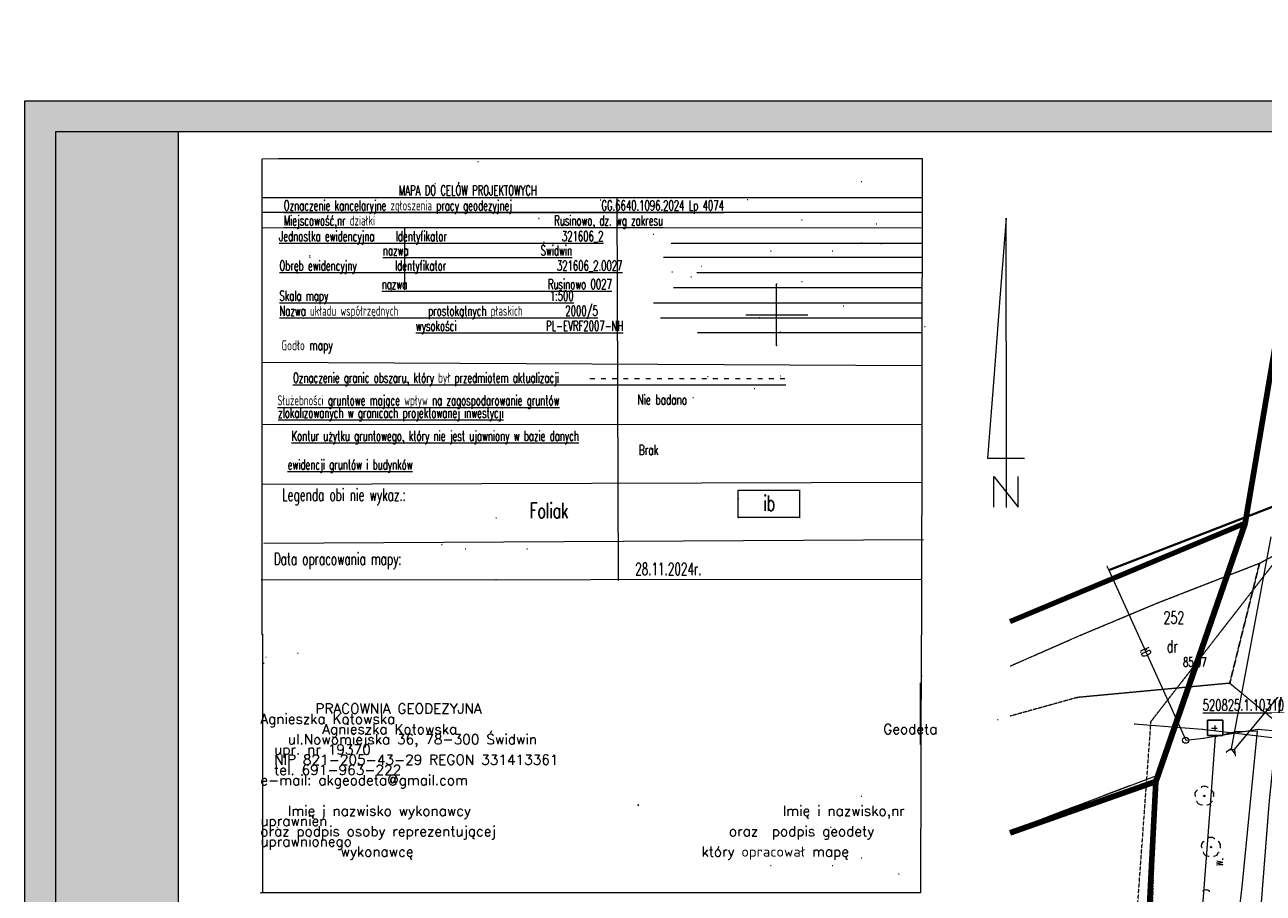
# Model space of a CAD drawing. Extents: x -280518 to 406552, y -27905 to 3675735.
# Tile 4 of 68: x -280518 to -179824, y 124940 to 195562. Entities that reach past the tile are written whole.
import ezdxf

# ---------------------------------------------------------------- set-up
doc = ezdxf.new("R2010")
doc.units = 0
doc.header["$MEASUREMENT"] = 0
for name, pattern in [('L_0_03', [1, 0.5, -0.5]), ('L_0_06', [2, 1.5, -0.5]), ('L_0_0C', [3, 2, -1]), ('Wipeout_Contour', [1000, 0, -1000])]:
    doc.linetypes.add(name, pattern=pattern)
for name, color, linetype, lineweight in [('0_Nr_Pióra__7', 7, 'Continuous', 13), ('121_Punkt_osnowy_szczegolowej_Atr103_Nr_Pióra__7', 7, 'Continuous', 13), ('131_Punkt_osnowy_pomiarowej_Nr_Pióra__7', 7, 'Continuous', 13), ('211_Nr_dzialki_Nr_Pióra__7', 7, 'Continuous', 13), ('ARCH MAPA RUSINOWO_Nr_Pióra__60', 230, 'Continuous', 211), ('ARCH TABELA_Nr_Pióra__21', 7, 'Continuous', 9), ('arch wypelnienia_Nr_Pióra__19', 255, 'Continuous', 13), ('arch wypelnienia_Nr_Pióra__21', 7, 'Continuous', 9), ('drzewo_lisciaste_Nr_Pióra__7', 7, 'Continuous', 13), ('foliak_dla_projektanta_Nr_Pióra__5', 7, 'Continuous', 13), ('inny_obiekt_zagospodarowania_terenu_Nr_Pióra__7', 7, 'Continuous', 13), ('jezdnia_Nr_Pióra__7', 7, 'Continuous', 13), ('KArta3_Nr_Pióra__7', 7, 'Continuous', 13), ('komora_podziemna_Nr_Pióra__7', 7, 'Continuous', 13), ('ogrodzenie_trwale_Nr_Pióra__7', 7, 'Continuous', 13), ('opios_Nr_Pióra__7', 7, 'Continuous', 13), ('opis_mapy_Nr_Pióra__7', 7, 'Continuous', 13), ('pikieta_sztuczna_Atr2_Nr_Pióra__7', 7, 'Continuous', 13), ('pikieta_sztuczna_Nr_Pióra__7', 7, 'Continuous', 13), ('przepust_Nr_Pióra__7', 7, 'Continuous', 13), ('przewod_elektroenergetyczny_sredniego_napiecia__linia____symbol_Nr_Pióra__1', 7, 'Continuous', 25), ('przewod_telekomunikacyjny_napowietrzny_Nr_Pióra__30', 134, 'Continuous', 35), ('przewod_telekomunikacyjny_podziemny_Atr1_Nr_Pióra__7', 7, 'Continuous', 13), ('przewod_telekomunikacyjny_podziemny_Nr_Pióra__7', 7, 'Continuous', 13), ('przewod_wodociagowy_Nr_Pióra__7', 7, 'Continuous', 13), ('row_melioracyjny__poligon__Atr17_Nr_Pióra__7', 7, 'Continuous', 13), ('row_melioracyjny__poligon__Nr_Pióra__7', 7, 'Continuous', 13), ('Szczegolowa_osnowa_geodezyjna_pozioma_Atr103_Nr_Pióra__7', 7, 'Continuous', 13), ('Szczegolowa_osnowa_geodezyjna_pozioma_Nr_Pióra__7', 7, 'Continuous', 13), ('Wstawianie_ramki_sekcyjnej_z_opisem_Nr_Pióra__7', 7, 'Continuous', 13), ('Zakres_Nr_Pióra__7', 7, 'Continuous', 13)]:
    doc.layers.add(name, color=color, linetype=linetype, lineweight=lineweight)
for name, color, linetype, lineweight, true_color in [('210_oznaczenie_konturu_uzytku_gruntowego_Nr_Pióra__3', 7, 'Continuous', 13, 0xff6600), ('211_numer_dzialki_ewidencyjnej_Nr_Pióra__96', 7, 'Continuous', 13, 0x00d59f), ('217_kontur_klasyfikacyjny_Nr_Pióra__3', 7, 'Continuous', 13, 0xff6600), ('218_kontur_uzytku_gruntowego_Nr_Pióra__3', 7, 'Continuous', 13, 0xff6600), ('219_dzialka_ewidencyjna_Nr_Pióra__96', 7, 'Continuous', 13, 0x00d59f)]:
    doc.layers.add(name, color=color, linetype=linetype, lineweight=lineweight, true_color=true_color)
doc.layers.add('Szczegolowa_osnowa_geodezyjna_pozioma', color=7, linetype='Continuous')
doc.styles.add('GENERATED_STYLE_9', font='Simplex.shx', dxfattribs={"bigfont": 'BIGFONT.SHX'})
doc.linetypes.add('L_0_15_SHX', pattern='A,0,[2,Rusinowo ZAGOSPODAROWANIE1.Shx,S=7.5,R=0,X=0,Y=0],-7.5,0', length=7.5)
doc.linetypes.add('L_0_B0_SHX', pattern='A,0,[3,Rusinowo ZAGOSPODAROWANIE1.Shx,S=15,R=0,X=0,Y=0],-15,0', length=15)

msp = doc.modelspace()

# ---------------------------------------------------------------- hatches: boundary and pattern name
at = {"layer": 'arch wypelnienia_Nr_Pióra__19', "linetype": 'Continuous'}
h = msp.add_hatch(color=256, dxfattribs=at)
h.paths.add_polyline_path([(-280518, 189388), (-71768, 189388), (-71768, 42138), (-280518, 42138)], flags=0)
h.paths.add_polyline_path([(-268018, 44638), (-268018, 186888), (-74268, 186888), (-74268, 73694), (-161338, 73694), (-161768, 73694), (-161768, 44638)], flags=0)
at = {"layer": 'drzewo_lisciaste_Nr_Pióra__7', "linetype": 'Continuous'}
for points in [[(-184618, 132805, 1), (-184618, 132905, 1)], [(-184078, 128635, 1), (-184078, 128735, 1)]]:
    msp.add_hatch(color=256, dxfattribs=at).paths.add_polyline_path(points, flags=0)
at = {"layer": 'pikieta_sztuczna_Nr_Pióra__7', "linetype": 'Continuous'}
msp.add_hatch(color=256, dxfattribs=at).paths.add_polyline_path([(-182548, 141970, 1), (-182548, 142060, 1)], flags=0)

# ---------------------------------------------------------------- linework, layer by layer
at = {"layer": '0_Nr_Pióra__7', "linetype": 'Continuous'}
for p, q in [((-261221, 184669), (-259899, 184694)), ((-261221, 145942), (-261221, 184669)), ((-259886, 184700), (-207561, 184700)), ((-243672, 184449), (-243622, 184449)), ((-243672, 184449), (-243622, 184449)), ((-243672, 184449), (-243622, 184449)), ((-243672, 184449), (-243622, 184449)), ((-207561, 184700), (-207611, 145942)), ((-247186, 182646), (-247136, 182646)), ((-212510, 182822), (-212460, 182822)), ((-261241, 181523), (-207506, 181507)), ((-233725, 181322), (-233675, 181322)), ((-232377, 181507), (-232269, 150363)), ((-221773, 181366), (-221723, 181366)), ((-261178, 180316), (-207568, 180312)), ((-260010, 180322), (-259960, 180322)), ((-215010, 180322), (-214960, 180322)), ((-210010, 180322), (-209960, 180322)), ((-238746, 179818), (-238696, 179818)), ((-238746, 179818), (-238696, 179818)), ((-217373, 179687), (-217323, 179687)), ((-211295, 179364), (-211245, 179364)), ((-261220, 179083), (-207625, 179056)), ((-249636, 179045), (-249636, 174140)), ((-229425, 178522), (-229375, 178522)), ((-227951, 177808), (-207570, 177800)), ((-212510, 177822), (-212460, 177822)), ((-210892, 177774), (-210842, 177774)), ((-210892, 177774), (-210842, 177774)), ((-210892, 177774), (-210842, 177774)), ((-210892, 177774), (-210842, 177774)), ((-257366, 176805), (-257316, 176805)), ((-257360, 176655), (-257310, 176655)), ((-228578, 176651), (-207570, 176651)), ((-219873, 177187), (-219823, 177187)), ((-214873, 177187), (-214823, 177187)), ((-227910, 175473), (-227860, 175473)), ((-225864, 175407), (-207570, 175407)), ((-225533, 175937), (-225483, 175937)), ((-226363, 175064), (-226313, 175064)), ((-219402, 174484), (-219352, 174484)), ((-217373, 174687), (-217323, 174687)), ((-250760, 174005), (-250710, 174005)), ((-227779, 174195), (-207602, 174195)), ((-229408, 172950), (-207602, 172950)), ((-213977, 172699), (-213927, 172699)), ((-228833, 171738), (-207602, 171738)), ((-221902, 171984), (-221852, 171984)), ((-220797, 171754), (-220747, 171754)), ((-216902, 171984), (-216852, 171984)), ((-225832, 170525), (-207602, 170525)), ((-219084, 170596), (-219034, 170596)), ((-214341, 170541), (-214291, 170541)), ((-207357, 171015), (-207307, 171015)), ((-219402, 169484), (-219352, 169484)), ((-261221, 168129), (-207583, 167853)), ((-247541, 166300), (-247491, 166300)), ((-245990, 167045), (-245940, 167045)), ((-225006, 166958), (-224956, 166958)), ((-219112, 167017), (-219062, 167017)), ((-226189, 165244), (-226139, 165244)), ((-221212, 165985), (-221162, 165985)), ((-207589, 163047), (-261221, 163021)), ((-261221, 158210), (-207595, 158376)), ((-222535, 157650), (-222485, 157650)), ((-222523, 157711), (-222473, 157711)), ((-222511, 157705), (-222461, 157705)), ((-217536, 157711), (-217486, 157711)), ((-217530, 157644), (-217480, 157644)), ((-217522, 157094), (-217472, 157094)), ((-222522, 157044), (-222472, 157044)), ((-242206, 155458), (-242156, 155458)), ((-222522, 155504), (-222472, 155504)), ((-217522, 155504), (-217472, 155504)), ((-261078, 153397), (-207455, 153716)), ((-246639, 153287), (-246589, 153287)), ((-244706, 152958), (-244656, 152958)), ((-239706, 152958), (-239656, 152958)), ((-192528, 151545), (-192478, 151545)), ((-180118, 151785), (-180068, 151785)), ((-261292, 150431), (-207673, 150468)), ((-242206, 150458), (-242156, 150458)), ((-188458, 148535), (-188408, 148535)), ((-261196, 146003), (-261196, 124977)), ((-207628, 145933), (-207679, 124977)), ((-194708, 145915), (-194658, 145915)), ((-260930, 144132), (-260880, 144132)), ((-260930, 144132), (-260880, 144132)), ((-258330, 144472), (-258280, 144472)), ((-258330, 144472), (-258280, 144472)), ((-261110, 143662), (-261060, 143662)), ((-261110, 143662), (-261060, 143662)), ((-207601, 142612), (-207551, 142612)), ((-182548, 142015), (-182498, 142015)), ((-182548, 142015), (-182498, 142015)), ((-194948, 140855), (-194898, 140855)), ((-201418, 139055), (-201368, 139055)), ((-249960, 137957), (-249910, 137957)), ((-190318, 138705), (-190268, 138705)), ((-188948, 138905), (-188898, 138905)), ((-182088, 138105), (-182038, 138105)), ((-180328, 138155), (-180278, 138155)), ((-180258, 138285), (-180208, 138285)), ((-186128, 137385), (-186078, 137385)), ((-186128, 137385), (-186078, 137385)), ((-182840, 136402), (-182790, 136402)), ((-182646, 136579), (-182596, 136579)), ((-182428, 136685), (-182378, 136685)), ((-182148, 136625), (-182098, 136625)), ((-182144, 136272), (-182094, 136272)), ((-182102, 136127), (-182052, 136127)), ((-188508, 134495), (-188458, 134495)), ((-185378, 133103), (-185328, 133103)), ((-185205, 133321), (-185155, 133321)), ((-184879, 133558), (-184829, 133558)), ((-184618, 133655), (-184568, 133655)), ((-184357, 133558), (-184307, 133558)), ((-184030, 133321), (-183980, 133321)), ((-183857, 133103), (-183807, 133103)), ((-212510, 132822), (-212460, 132822)), ((-185367, 132826), (-185317, 132826)), ((-185242, 132440), (-185192, 132440)), ((-185087, 132207), (-185037, 132207)), ((-184819, 132133), (-184769, 132133)), ((-184618, 132855), (-184568, 132855)), ((-184417, 132133), (-184367, 132133)), ((-184148, 132207), (-184098, 132207)), ((-184108, 132115), (-184058, 132115)), ((-183993, 132440), (-183943, 132440)), ((-183868, 132826), (-183818, 132826)), ((-260010, 130322), (-259960, 130322)), ((-215010, 130322), (-214960, 130322)), ((-217373, 129687), (-217323, 129687)), ((-184838, 128933), (-184788, 128933)), ((-184665, 129151), (-184615, 129151)), ((-184339, 129388), (-184289, 129388)), ((-184078, 129485), (-184028, 129485)), ((-183817, 129388), (-183767, 129388)), ((-183490, 129151), (-183440, 129151)), ((-183317, 128933), (-183267, 128933)), ((-188678, 128575), (-188628, 128575)), ((-184827, 128656), (-184777, 128656)), ((-184702, 128270), (-184652, 128270)), ((-184547, 128037), (-184497, 128037)), ((-184279, 127963), (-184229, 127963)), ((-184078, 128685), (-184028, 128685)), ((-183877, 127963), (-183827, 127963)), ((-183608, 128037), (-183558, 128037)), ((-183453, 128270), (-183403, 128270)), ((-183328, 128656), (-183278, 128656)), ((-219873, 127187), (-219823, 127187)), ((-214873, 127187), (-214823, 127187)), ((-212510, 127822), (-212460, 127822)), ((-209476, 126508), (-209426, 126508)), ((-209476, 126508), (-209426, 126508)), ((-261363, 124977), (-261313, 124977)), ((-207679, 124977), (-261343, 124977)), ((-184739, 125108), (-184689, 125108)), ((-184478, 125205), (-184428, 125205)), ((-184217, 125108), (-184167, 125108)), ((-181558, 125465), (-181508, 125465))]:
    msp.add_line(p, q, dxfattribs=at)
at = {"layer": '121_Punkt_osnowy_szczegolowej_Atr103_Nr_Pióra__7', "linetype": 'Continuous'}
msp.add_line((-210892, 177774), (-210842, 177774), dxfattribs=at)
msp.add_circle((-210892, 177774), 25, dxfattribs=at)
at = {"layer": '217_kontur_klasyfikacyjny_Nr_Pióra__3', "linetype": 'L_0_03', "flags": 128}
for points in [[(-188558, 134035), (-200386, 129863)], [(-190038, 104875), (-188558, 134035)]]:
    msp.add_lwpolyline(points, dxfattribs=at)
at = {"layer": '218_kontur_uzytku_gruntowego_Nr_Pióra__3', "linetype": 'L_0_03', "flags": 128}
for points in [[(-175658, 188385), (-181298, 155035)], [(-181298, 155035), (-200386, 147029)], [(-188558, 134035), (-200386, 129863)], [(-200386, 129863), (-188558, 134035)], [(-190038, 104875), (-188558, 134035)], [(-188558, 134035), (-190038, 104875)]]:
    msp.add_lwpolyline(points, dxfattribs=at)
at = {"layer": '219_dzialka_ewidencyjna_Nr_Pióra__96', "linetype": 'Continuous', "flags": 128}
for points in [[(-181298, 155035), (-175658, 188385)], [(-200386, 147026), (-181298, 155035)], [(-188558, 134035), (-200386, 129860)], [(-188558, 134035), (-194488, 18035)]]:
    msp.add_lwpolyline(points, dxfattribs=at)
at = {"layer": 'ARCH MAPA RUSINOWO_Nr_Pióra__60', "linetype": 'Continuous', "flags": 128}
for points in [[(-175911, 186888), (-181298, 155035), (-200386, 147026)], [(-188558, 134035), (-193128, 44638)]]:
    msp.add_lwpolyline(points, dxfattribs=at)
at = {"layer": 'ARCH TABELA_Nr_Pióra__21', "linetype": 'Continuous'}
for p, q in [((-278018, 186888), (-278018, 44638)), ((-278018, 186888), (-171768, 186888)), ((-268018, 44638), (-268018, 186888))]:
    msp.add_line(p, q, dxfattribs=at)
at = {"layer": 'arch wypelnienia_Nr_Pióra__21', "linetype": 'Continuous', "flags": 128}
for points in [[(-280518, 189388), (-71768, 189388), (-71768, 42138), (-280518, 42138)], [(-268018, 44638), (-268018, 186888), (-74268, 186888), (-74268, 73694), (-161338, 73694), (-161768, 73694), (-161768, 44638)]]:
    msp.add_lwpolyline(points, close=True, dxfattribs=at)
at = {"layer": 'drzewo_lisciaste_Nr_Pióra__7', "linetype": 'Continuous'}
for centre in [(-184618, 132855), (-184078, 128685)]:
    msp.add_circle(centre, 50, dxfattribs=at)
for centre, start, end in [((-184998, 132979), 121.308, 202.548), ((-184618, 133255), 49.272, 130.728), ((-184238, 132979), 337.452, 58.692), ((-184853, 132531), 193.221, 274.871), ((-184383, 132531), 265.129, 346.779), ((-184458, 128809), 121.308, 202.548), ((-184078, 129085), 49.272, 130.728), ((-183698, 128809), 337.452, 58.692), ((-184313, 128361), 193.221, 274.871), ((-183843, 128361), 265.129, 346.779), ((-184478, 124805), 49.272, 130.728)]:
    msp.add_arc(centre, 400, start, end, dxfattribs=at)
at = {"layer": 'foliak_dla_projektanta_Nr_Pióra__5', "linetype": 'Continuous', "flags": 128}
msp.add_lwpolyline([(-217536, 157711), (-217522, 155504), (-222522, 155504), (-222523, 157711)], close=True, dxfattribs=at)
at = {"layer": 'inny_obiekt_zagospodarowania_terenu_Nr_Pióra__7', "linetype": 'L_0_03', "flags": 128}
msp.add_lwpolyline([(-189198, 109665), (-188878, 121585), (-188678, 128575), (-188508, 134495), (-200386, 129980)], dxfattribs=at)
at = {"layer": 'jezdnia_Nr_Pióra__7', "linetype": 'L_0_06', "flags": 128}
msp.add_lwpolyline([(-176668, 153635), (-178658, 138785), (-182548, 142015), (-180118, 151785)], close=True, dxfattribs=at)
at = {"layer": 'komora_podziemna_Nr_Pióra__7', "linetype": 'Continuous'}
msp.add_circle((-186128, 137385), 250, dxfattribs=at)
at = {"layer": 'ogrodzenie_trwale_Nr_Pióra__7', "linetype": 'Continuous', "flags": 128}
msp.add_lwpolyline([(-188508, 134495), (-200386, 129980)], dxfattribs=at)
at = {"layer": 'ogrodzenie_trwale_Nr_Pióra__7', "linetype": 'L_0_15_SHX', "flags": 128}
msp.add_lwpolyline([(-188508, 134495), (-200386, 129980)], dxfattribs=at)
at = {"layer": 'opios_Nr_Pióra__7', "linetype": 'Continuous'}
msp.add_line((-200736, 156326), (-200686, 156326), dxfattribs=at)
at = {"layer": 'opios_Nr_Pióra__7', "linetype": 'Continuous', "flags": 128}
for points in [[(-200736, 169826), (-200736, 179826), (-201236, 173326)], [(-201236, 173326), (-201736, 166826)], [(-200736, 169826), (-200736, 160326)], [(-201736, 166826), (-202236, 160326), (-199236, 160326)], [(-200736, 160326), (-200736, 156326)], [(-201736, 156326), (-201736, 158826), (-199736, 156326), (-199736, 158826)]]:
    msp.add_lwpolyline(points, dxfattribs=at)
at = {"layer": 'opis_mapy_Nr_Pióra__7', "linetype": 'Continuous', "flags": 128}
msp.add_lwpolyline([(-207676, 137046), (-207676, 142046)], dxfattribs=at)
at = {"layer": 'pikieta_sztuczna_Nr_Pióra__7', "linetype": 'Continuous'}
msp.add_circle((-182548, 142015), 45, dxfattribs=at)
at = {"layer": 'przepust_Nr_Pióra__7', "linetype": 'Continuous', "flags": 128}
for points in [[(-182148, 136625), (-167488, 154265)], [(-179218, 153935), (-182428, 136685)], [(-182428, 136685), (-182840, 136402)], [(-182148, 136625), (-182646, 136579)], [(-182428, 136685), (-182144, 136272)], [(-182148, 136625), (-182102, 136127)]]:
    msp.add_lwpolyline(points, dxfattribs=at)
at = {"layer": 'przewod_elektroenergetyczny_sredniego_napiecia__linia____symbol_Nr_Pióra__1', "linetype": 'Continuous'}
msp.add_line((-238746, 179818), (-238696, 179818), dxfattribs=at)
msp.add_line((-238746, 179818), (-238696, 179818), dxfattribs=at)
at = {"layer": 'przewod_telekomunikacyjny_napowietrzny_Nr_Pióra__30', "linetype": 'Continuous'}
for p, q in [((-165258, 161735), (-192388, 151215)), ((-192388, 151215), (-165258, 161735)), ((-192388, 151215), (-192338, 151215))]:
    msp.add_line(p, q, dxfattribs=at)
at = {"layer": 'przewod_telekomunikacyjny_napowietrzny_Nr_Pióra__30', "linetype": 'L_0_B0_SHX'}
for p, q in [((-165258, 161735), (-192388, 151215)), ((-192388, 151215), (-165258, 161735))]:
    msp.add_line(p, q, dxfattribs=at)
at = {"layer": 'przewod_telekomunikacyjny_podziemny_Nr_Pióra__7', "linetype": 'Continuous', "flags": 128}
msp.add_lwpolyline([(-192528, 151545), (-192388, 151215), (-186128, 137385)], dxfattribs=at)
at = {"layer": 'Wstawianie_ramki_sekcyjnej_z_opisem_Nr_Pióra__7', "linetype": 'Continuous', "flags": 128}
for points in [[(-219402, 169484), (-219402, 174484)], [(-219402, 169484), (-219402, 174484)], [(-221902, 171984), (-216902, 171984)], [(-221902, 171984), (-216902, 171984)]]:
    msp.add_lwpolyline(points, dxfattribs=at)

# ---------------------------------------------------------------- texts
at = {"layer": '0_Nr_Pióra__7', "linetype": 'Continuous', "char_height": 815, "attachment_point": 1, "style": 'GENERATED_STYLE_9'}
for s, insert in [('{\\W0.650000x;Godło mapy}', (-259657, 169905)), ('{\\W0.650000x;Nie badano}', (-230705, 165487)), ('{\\W0.650000x;Brak}', (-230594, 161396))]:
    msp.add_mtext(s, dxfattribs=dict(at, insert=insert))
at = {"layer": '0_Nr_Pióra__7', "linetype": 'Continuous', "insert": (-261363, 142023), "char_height": 815, "width": 52904.67, "attachment_point": 1, "line_spacing_factor": 0.61151, "style": 'GENERATED_STYLE_9'}
msp.add_mtext('{\\P    \\P        PRACOWNIA GEODEZYJNA                                                      Agnieszka Kotowska\\P         Agnieszka Kotowska                                                              Geodeta\\P    ul.Nowomiejska 36, 78-300 Świdwin                                                  upr. nr 19370\\P  NIP 821-205-43-29 REGON 331413361                                               tel. 691-963-222\\P                                                                                e-mail: akgeodeta@gmail.com\\P\\P         ^I^I^I^I^I^I^I        .\\P    Imię i nazwisko wykonawcy^I^I^I^I^I^I^I      Imię i nazwisko,nr uprawnień\\Poraz podpis osoby reprezentującej^I^I^I^I^I^I    oraz  podpis geodety uprawnionego\\P ^I^Iwykonawcę^I^I^I^I^I^I^I^Iktóry opracował mapę}', dxfattribs=at)
at = {"layer": '210_oznaczenie_konturu_uzytku_gruntowego_Nr_Pióra__3', "linetype": 'Continuous', "insert": (-187674, 145526), "char_height": 1000, "attachment_point": 1, "style": 'GENERATED_STYLE_9'}
msp.add_mtext('{\\W0.660000x;dr}', dxfattribs=at)
at = {"layer": '211_Nr_dzialki_Nr_Pióra__7', "linetype": 'Continuous', "char_height": 1000, "attachment_point": 7, "style": 'GENERATED_STYLE_9'}
for s, insert in [('{\\W0.620000x;Legenda obi nie wykaz.: }', (-259596, 156508)), ('{\\W0.620000x;Data opracowania mapy: }', (-260269, 151301)), ('{\\W0.620000x;28.11.2024r.}', (-230889, 150806))]:
    msp.add_mtext(s, dxfattribs=dict(at, insert=insert))
at = {"layer": '211_numer_dzialki_ewidencyjnej_Nr_Pióra__96', "linetype": 'Continuous', "insert": (-187933, 147856), "char_height": 1000, "attachment_point": 1, "style": 'GENERATED_STYLE_9'}
msp.add_mtext('{\\W0.660000x;252}', dxfattribs=at)
at = {"layer": 'foliak_dla_projektanta_Nr_Pióra__5', "linetype": 'Continuous', "char_height": 1250, "attachment_point": 1, "style": 'GENERATED_STYLE_9'}
for s, insert in [('{\\W0.660000x;ib}', (-220460, 157291)), ('{\\W0.660000x;Foliak}', (-239456, 156681))]:
    msp.add_mtext(s, dxfattribs=dict(at, insert=insert))
at = {"layer": 'KArta3_Nr_Pióra__7', "linetype": 'Continuous', "char_height": 815, "attachment_point": 7, "style": 'GENERATED_STYLE_9'}
for s, insert in [('{\\W0.620000x;\\L                           MAPA DO CELÓW PROJEKTOWYCH    }', (-259463, 181688)), ('{\\W0.620000x;\\LOznaczenie kancelaryjne zgłoszenia pracy geodezyjnej                     GG.6640.1096.2024 Lp 4074}', (-259463, 180190)), ('{\\W0.620000x;\\LMiejscowość,nr działki                                          Rusinowo, dz. wg zakresu}', (-259463, 178967)), ('{\\W0.620000x;\\L    Jednostka ewidencyjna     Identyfikator                           321606_2}', (-261228, 177695)), ('{\\W0.620000x;\\L                            nazwa                               Świdwin}', (-261099, 176811)), ('{\\W0.620000x;\\L    Obręb ewidencyjny         Identyfikator                          321606_2.0027}', (-261201, 175296)), ('{\\W0.620000x;\\L                            nazwa                                 Rusinowo 0027}', (-261201, 174066)), ('{\\W0.620000x;\\L    Skala mapy                                                    1:500}', (-261201, 172848)), ('{\\W0.620000x;\\L    Nazwa układu współrzędnych       prostokątnych płaskich          2000/5}', (-261201, 171624)), ('{\\W0.620000x;\\L                                    wysokości                     PL-EVRF2007-NH  }', (-261201, 170401)), ('{\\W0.620000x;\\L    Oznaczenie granic obszaru, który był przedmiotem aktualizacji       - - - - - - - - - - - - - - - - - -}', (-260097, 166183)), ('{\\W0.620000x;\\L    Służebności gruntowe mające wpływ na zagospodarowanie gruntów}', (-261363, 164343)), ('{\\W0.620000x;\\L    zlokalizowanych w granicach projektowanej inwestycji            }', (-261299, 163328)), ('{\\W0.620000x;\\L    Kontur użytku gruntowego, który nie jest ujawniony w bazie danych}', (-260213, 161455)), ('{\\W0.620000x;\\L    ewidencji gruntów i budynków }', (-260531, 159121))]:
    msp.add_mtext(s, dxfattribs=dict(at, insert=insert))
at = {"layer": 'pikieta_sztuczna_Atr2_Nr_Pióra__7', "linetype": 'Continuous', "insert": (-186339, 144114), "char_height": 750, "attachment_point": 1, "style": 'GENERATED_STYLE_9'}
msp.add_mtext('{\\W0.660000x;85.07}', dxfattribs=at)
at = {"layer": 'przewod_telekomunikacyjny_podziemny_Atr1_Nr_Pióra__7', "linetype": 'Continuous', "insert": (-189166, 145014), "char_height": 750, "attachment_point": 1, "rotation": 292.7, "style": 'GENERATED_STYLE_9'}
msp.add_mtext('{\\W0.660000x;tD}', dxfattribs=at)
at = {"layer": 'row_melioracyjny__poligon__Atr17_Nr_Pióra__7', "linetype": 'Continuous', "insert": (-183877, 127196), "char_height": 750, "attachment_point": 1, "rotation": 85.7, "style": 'GENERATED_STYLE_9'}
msp.add_mtext('{\\W0.660000x;w.}', dxfattribs=at)
at = {"layer": 'Szczegolowa_osnowa_geodezyjna_pozioma_Atr103_Nr_Pióra__7', "linetype": 'Continuous', "insert": (-184745, 140695), "char_height": 900, "attachment_point": 1, "style": 'GENERATED_STYLE_9'}
msp.add_mtext('{\\W0.660000x;\\L520825.1.10310}', dxfattribs=at)

# ---------------------------------------------------------------- next in the draw order: wipeouts: each hides what was drawn before it
at = {"color": 254, "linetype": 'Wipeout_Contour', "lineweight": 0, "ltscale": 920110.044362}
msp.add_wipeout([(-184358, 139025), (-184358, 137775), (-183108, 137775), (-183108, 139025)], dxfattribs=at).dxf.layer = 'Szczegolowa_osnowa_geodezyjna_pozioma'

# ---------------------------------------------------------------- next in the draw order: linework, layer by layer
at = {"layer": 'Szczegolowa_osnowa_geodezyjna_pozioma_Nr_Pióra__7', "linetype": 'Continuous', "flags": 128}
msp.add_lwpolyline([(-184358, 139025), (-184358, 137775), (-183108, 137775), (-183108, 139025)], close=True, dxfattribs=at)

# ---------------------------------------------------------------- next in the draw order: wipeouts: each hides what was drawn before it
at = {"color": 254, "linetype": 'Wipeout_Contour', "lineweight": 0, "ltscale": 920110.044362}
msp.add_wipeout([(-184358, 139025), (-184358, 137775), (-183108, 137775), (-183108, 139025)], dxfattribs=at).dxf.layer = 'Szczegolowa_osnowa_geodezyjna_pozioma'

# ---------------------------------------------------------------- next in the draw order: linework, layer by layer
at = {"layer": '0_Nr_Pióra__7', "linetype": 'Continuous'}
for p, q in [((-184778, 138295), (-184728, 138295)), ((-184698, 137555), (-184648, 137555)), ((-183698, 137685), (-183648, 137685))]:
    msp.add_line(p, q, dxfattribs=at)
at = {"layer": '131_Punkt_osnowy_pomiarowej_Nr_Pióra__7', "linetype": 'Continuous'}
msp.add_line((-184038, 138355), (-183988, 138355), dxfattribs=at)
at = {"layer": '218_kontur_uzytku_gruntowego_Nr_Pióra__3', "linetype": 'L_0_03', "flags": 128}
for points in [[(-181298, 155035), (-188558, 134035)], [(-188558, 134035), (-181298, 155035)]]:
    msp.add_lwpolyline(points, dxfattribs=at)
at = {"layer": '219_dzialka_ewidencyjna_Nr_Pióra__96', "linetype": 'Continuous', "flags": 128}
msp.add_lwpolyline([(-188558, 134035), (-181298, 155035)], dxfattribs=at)
at = {"layer": 'ARCH MAPA RUSINOWO_Nr_Pióra__60', "linetype": 'Continuous', "flags": 128}
msp.add_lwpolyline([(-181298, 155035), (-188558, 134035), (-200386, 129860)], dxfattribs=at)
at = {"layer": 'jezdnia_Nr_Pióra__7', "linetype": 'L_0_06', "flags": 128}
msp.add_lwpolyline([(285352, 2827935), (277562, 2810715), (271372, 2796145), (261312, 2773715), (249882, 2748165), (248142, 2743375), (242242, 2730355), (233542, 2711115), (225782, 2693815), (216222, 2672415), (206472, 2651165), (189432, 2612485), (187482, 2608135), (184972, 2602115), (182542, 2597365), (177212, 2585275), (170622, 2570005), (165402, 2558665), (157832, 2541405), (155702, 2536775), (151672, 2527605), (145522, 2513615), (142562, 2507015), (140832, 2503265), (142412, 2501085), (141472, 2498445), (138422, 2497425), (134132, 2487705), (129372, 2477255), (128222, 2474565), (124972, 2466885), (117012, 2449375), (106352, 2424875), (104282, 2419625), (103902, 2418795), (99702, 2409535), (95562, 2399875), (87642, 2381835), (82852, 2370845), (77642, 2359275), (68622, 2339005), (62252, 2325005), (55272, 2309035), (49802, 2296505), (46682, 2289075), (39172, 2272255), (34312, 2260185), (31102, 2253365), (26382, 2242235), (21982, 2232225), (18742, 2225015), (13412, 2213415), (10552, 2207355), (2192, 2188925), (-4218, 2175165), (-10418, 2159675), (-12378, 2155195), (-18418, 2141345), (-24688, 2127295), (-25728, 2124725), (-29108, 2114615), (-32478, 2104965), (-33338, 2100765), (-34758, 2094245), (-35368, 2091235), (-35858, 2087735), (-37248, 2077715), (-38488, 2062955), (-40488, 2042055), (-41868, 2026495), (-43328, 2008685), (-44998, 1988755), (-45958, 1975605), (-46308, 1969295), (-47148, 1959485), (-47728, 1954085), (-48898, 1937665), (-49328, 1931645), (-49798, 1925185), (-50978, 1911725), (-51928, 1901785), (-52498, 1895505), (-52638, 1893275), (-54288, 1873965), (-55778, 1857715), (-57198, 1842625), (-59548, 1816765), (-60868, 1801635), (-61588, 1792535), (-62358, 1783205), (-63628, 1767595), (-65018, 1750515), (-65858, 1739665), (-67078, 1724375), (-68348, 1706765), (-68968, 1698255), (-67998, 1697735), (-66158, 1696755), (-66288, 1693695), (-69368, 1693025), (-70898, 1673905), (-71818, 1663695), (-72908, 1651065), (-71818, 1650255), (-68838, 1648015), (-69208, 1644125), (-72428, 1642245), (-73588, 1641565), (-74038, 1632565), (-75068, 1620985), (-75888, 1610175), (-76148, 1606825), (-76458, 1603125), (-77668, 1588945), (-78928, 1574165), (-80628, 1555625), (-83468, 1524215), (-85288, 1497555), (-87588, 1468095), (-91208, 1427565), (-93468, 1401895), (-93858, 1397345), (-93858, 1395575), (-94378, 1368255), (-95148, 1330855), (-96058, 1285265), (-96178, 1279615), (-96828, 1254745), (-97018, 1246705), (-96978, 1243575), (-97168, 1225315), (-97508, 1199625), (-98018, 1187925), (-98038, 1187505), (-98798, 1149585), (-98778, 1148245), (-98868, 1140885), (-98858, 1139475), (-99298, 1129975), (-99438, 1123185), (-100028, 1089835), (-100548, 1068305), (-101018, 1046555), (-101018, 1038645), (-101638, 1027035), (-101968, 1016095), (-102708, 1001885), (-103248, 986485), (-103678, 964745), (-103958, 952075), (-105108, 913625), (-105848, 887645), (-106408, 875755), (-108328, 812425), (-110168, 762165), (-110708, 746275), (-112098, 702445), (-113088, 666595), (-113868, 644795), (-115078, 614545), (-115588, 602865), (-115768, 595095), (-116088, 574855), (-116458, 565835), (-117318, 547885), (-117918, 530015), (-118718, 508845), (-119868, 489945), (-120688, 473315), (-122838, 459495), (-126088, 437525), (-129278, 416565), (-131178, 404385), (-133128, 390885), (-135398, 375905), (-137238, 363925), (-138928, 353525), (-140648, 342455), (-142618, 329865), (-143958, 321975), (-144998, 315285), (-147298, 299535), (-149478, 285165), (-151078, 274965), (-152408, 266605), (-154808, 252685), (-157028, 239535), (-158888, 227805), (-159698, 222255), (-162618, 207805), (-163618, 199855), (-166508, 181855), (-168868, 166415), (-170548, 155795), (-171328, 153835), (-171518, 152625), (-172568, 142445), (-172928, 138825), (-174568, 124875), (-176058, 109515), (-176758, 97375), (-176948, 92825), (-177218, 86205), (-177478, 78255), (-177738, 71655), (-178068, 63225), (-178408, 47705), (-178738, 31525), (-178848, 17605), (-178908, 2015), (-179198, -2285), (-178748, -5785), (-177408, -9745), (-174668, -13735), (-170858, -16295), (-189708, -11695), (-188628, -10625), (-187558, -9075), (-186548, -6185), (-185638, -1895), (-185198, 5835), (-185028, 15845), (-184718, 26615), (-184578, 39355), (-183978, 54135), (-183408, 68005), (-182638, 84115), (-182098, 97175), (-181538, 107115), (-181438, 108665), (-181418, 109075), (-180458, 117875), (-179328, 132325), (-178658, 138785), (-176668, 153635), (-175888, 155595), (-174208, 166215), (-171848, 181655), (-168958, 199655), (-167958, 207605), (-165038, 222055), (-164228, 227605), (-162368, 239335), (-160148, 252485), (-157748, 266405), (-156418, 274765), (-154818, 284965), (-152638, 299335), (-150338, 315085), (-147958, 329665), (-145988, 342255), (-144268, 353325), (-142578, 363725), (-140738, 375705), (-138468, 390685), (-136518, 404185), (-134508, 417385), (-132358, 429425), (-131088, 438045), (-129248, 450125), (-128088, 459485), (-126408, 470305), (-125758, 481125), (-124888, 493635), (-124018, 509495), (-123388, 521235), (-122978, 533825), (-122558, 547795), (-121798, 565635), (-121428, 574655), (-120318, 603055), (-120218, 605595), (-117878, 680105), (-116668, 721455), (-116238, 735805), (-114288, 791095), (-113008, 826295), (-111828, 861685), (-110948, 887905), (-110808, 892095), (-110198, 910515), (-108978, 942695), (-108398, 967385), (-107478, 997945), (-110078, 1000735), (-110018, 1003855), (-107458, 1006055), (-106518, 1042845), (-106128, 1075235), (-105678, 1083985), (-105328, 1099825), (-105278, 1116265), (-105058, 1129985), (-104958, 1141335), (-104628, 1154485), (-104128, 1166615), (-103998, 1169725), (-103698, 1177155), (-103308, 1186965), (-102678, 1202465), (-102558, 1204995), (-102208, 1223815), (-101778, 1242105), (-101808, 1246065), (-101768, 1249565), (-101578, 1259515), (-101208, 1283065), (-100978, 1304485), (-100688, 1320605), (-100388, 1334815), (-100168, 1356825), (-99438, 1379165), (-99128, 1387805), (-98918, 1393495), (-98958, 1398255), (-97928, 1409905), (-95518, 1435485), (-93868, 1454415), (-92328, 1472725), (-90368, 1495965), (-88468, 1519805), (-86718, 1540325), (-85308, 1558135), (-84278, 1574405), (-84268, 1574615), (-83358, 1583795), (-82438, 1595745), (-81538, 1606295), (-81108, 1612225), (-79798, 1626805), (-78498, 1641435), (-77258, 1657215), (-76558, 1667145), (-75698, 1679405), (-74578, 1693635), (-72978, 1711465), (-72178, 1721495), (-71218, 1733565), (-70798, 1739565), (-70658, 1741515), (-70498, 1743625), (-69528, 1756105), (-68828, 1765425), (-68158, 1775315), (-66938, 1789605), (-65808, 1801915), (-64918, 1811335), (-66978, 1812415), (-66698, 1815035), (-64458, 1817105), (-64208, 1819525), (-63618, 1826775), (-62818, 1835765), (-61508, 1850405), (-59438, 1872275), (-57548, 1891655), (-57538, 1891835), (-57358, 1894535), (-56918, 1898785), (-55478, 1916905), (-54488, 1929325), (-53288, 1944045), (-51998, 1959975), (-51848, 1963055), (-50228, 1984085), (-48368, 2006245), (-47858, 2012785), (-47528, 2016925), (-46658, 2027645), (-45228, 2047035), (-43258, 2065755), (-42138, 2077455), (-41398, 2086625), (-39838, 2096225), (-39088, 2101665), (-36008, 2111085), (-30918, 2126755), (-28628, 2132085), (-22608, 2145285), (-15308, 2161775), (-7678, 2179785), (-2798, 2190825), (5692, 2210185), (12482, 2225545), (16652, 2234245), (15622, 2235125), (13012, 2237375), (14282, 2239655), (18812, 2238805), (25372, 2253565), (31502, 2267505), (37882, 2282445), (48052, 2305985), (54012, 2319585), (60802, 2335035), (71522, 2359225), (77492, 2372395), (82762, 2384435), (87872, 2395355), (93792, 2408485), (98232, 2418455), (100652, 2424115), (106712, 2439135), (115532, 2458795), (121482, 2471965), (127862, 2486975), (137672, 2509465), (145782, 2527865), (148912, 2534925), (154652, 2547475), (160232, 2560135), (171642, 2586155), (176852, 2597615), (188952, 2625315), (200582, 2651315), (213412, 2680675), (225912, 2709015), (241742, 2744305), (248712, 2760375), (256902, 2778435), (262642, 2791385), (268382, 2805115), (275892, 2822285), (282782, 2838335), (286312, 2845915), (287452, 2848965), (288852, 2853845), (289672, 2857055), (290982, 2863555), (291382, 2868555), (290982, 2875955), (287442, 2886725), (285262, 2894025), (279772, 2911015), (274092, 2928565), (268292, 2946165), (263492, 2960475), (257562, 2978755), (251142, 2999295), (247412, 3011305), (244022, 3012015), (243492, 3014185), (244262, 3015205), (245482, 3016825), (242372, 3025045), (239212, 3033265), (235122, 3046735), (228852, 3065575), (221372, 3087105), (210472, 3118905), (201572, 3145395), (187962, 3186545), (179252, 3212295), (164932, 3255075), (162792, 3261355), (147712, 3305585), (136282, 3339725), (124862, 3373705), (114512, 3404895), (104142, 3435685), (92452, 3469795), (80652, 3505105), (71072, 3534345), (61322, 3563015), (55562, 3580805), (47392, 3605815), (39312, 3629445), (30822, 3654705), (23692, 3675735), (29012, 3672615), (37082, 3648765), (47012, 3619115), (59622, 3581175), (70602, 3548355), (84412, 3507035), (101152, 3456755), (109592, 3432165), (118372, 3405845), (124312, 3388015), (126222, 3382625), (134182, 3358855), (145872, 3324035), (155952, 3293965), (168332, 3257125), (177392, 3230435), (188052, 3199365), (192912, 3184185), (194622, 3179425), (206432, 3143505), (215392, 3117275), (222122, 3097535), (225682, 3087355), (229372, 3076555), (235662, 3058245), (242292, 3038345), (248482, 3020185), (251102, 3012725), (256642, 2995965), (260332, 2984965), (265992, 2968285), (269452, 2958075), (271232, 2953335), (273152, 2947935), (278902, 2930235), (285432, 2910705), (287772, 2903915), (289992, 2896225), (294622, 2881135), (296622, 2868365), (295872, 2863745), (294862, 2857185), (293192, 2850905), (291792, 2846365), (291312, 2844795), (287432, 2834905)], close=True, dxfattribs=at)
msp.add_lwpolyline([(-200386, 143423), (-194708, 145915), (-188458, 148535), (-180118, 151785), (-182548, 142015), (-194948, 140855), (-200386, 139342)], dxfattribs=at)
at = {"layer": 'przewod_telekomunikacyjny_podziemny_Nr_Pióra__7', "linetype": 'Continuous', "flags": 128}
msp.add_lwpolyline([(-186128, 137385), (-184698, 137555), (-180258, 138285), (-168508, 137185), (-168178, 141325), (-165548, 141065)], dxfattribs=at)
at = {"layer": 'przewod_wodociagowy_Nr_Pióra__7', "linetype": 'Continuous', "flags": 128}
msp.add_lwpolyline([(-190318, 138705), (-184778, 138295), (-176358, 137275), (-171048, 136625), (-172438, 127515), (-173508, 113575), (-174668, 100955), (-175178, 93075), (-175668, 85635), (-176758, 70945), (-177368, 60475), (-177988, 43605), (-164548, 45915), (-140538, 49965), (-125218, 52425), (-111668, 53985), (-97248, 55535), (-98008, 31975), (-98518, 16685)], dxfattribs=at)
at = {"layer": 'row_melioracyjny__poligon__Nr_Pióra__7', "linetype": 'Continuous', "flags": 128}
msp.add_lwpolyline([(-182088, 138105), (-180328, 138155), (-181558, 125465), (-183198, 111685), (-183618, 108805), (-185658, 108875), (-185668, 109505), (-185318, 114375), (-184728, 123945), (-184108, 132115), (-183698, 137685)], close=True, dxfattribs=at)
at = {"layer": 'Szczegolowa_osnowa_geodezyjna_pozioma_Nr_Pióra__7', "linetype": 'Continuous'}
msp.add_line((-183758, 138375), (-183708, 138375), dxfattribs=at)
msp.add_line((-183758, 138375), (-183708, 138375), dxfattribs=at)
at = {"layer": 'Szczegolowa_osnowa_geodezyjna_pozioma_Nr_Pióra__7', "linetype": 'Continuous', "flags": 128}
for points in [[(-184358, 139025), (-184358, 137775), (-183108, 137775), (-183108, 139025)], [(-184358, 139025), (-183108, 139025), (-183108, 137775), (-184358, 137775)], [(-184358, 139025), (-183108, 139025), (-183108, 137775), (-184358, 137775)]]:
    msp.add_lwpolyline(points, close=True, dxfattribs=at)
for points in [[(-183958, 138375), (-183558, 138375)], [(-183958, 138375), (-183558, 138375)], [(-183758, 138575), (-183758, 138175)], [(-183758, 138575), (-183758, 138175)]]:
    msp.add_lwpolyline(points, dxfattribs=at)
at = {"layer": 'Zakres_Nr_Pióra__7', "linetype": 'L_0_0C', "flags": 128}
msp.add_lwpolyline([(-83308, 164925), (-84898, 106365), (-113278, 57665), (-176218, 54565), (-193058, 74225), (-193238, 79805), (-188948, 138905), (-177388, 153795)], close=True, dxfattribs=at)

doc.saveas('drawing.dxf')
